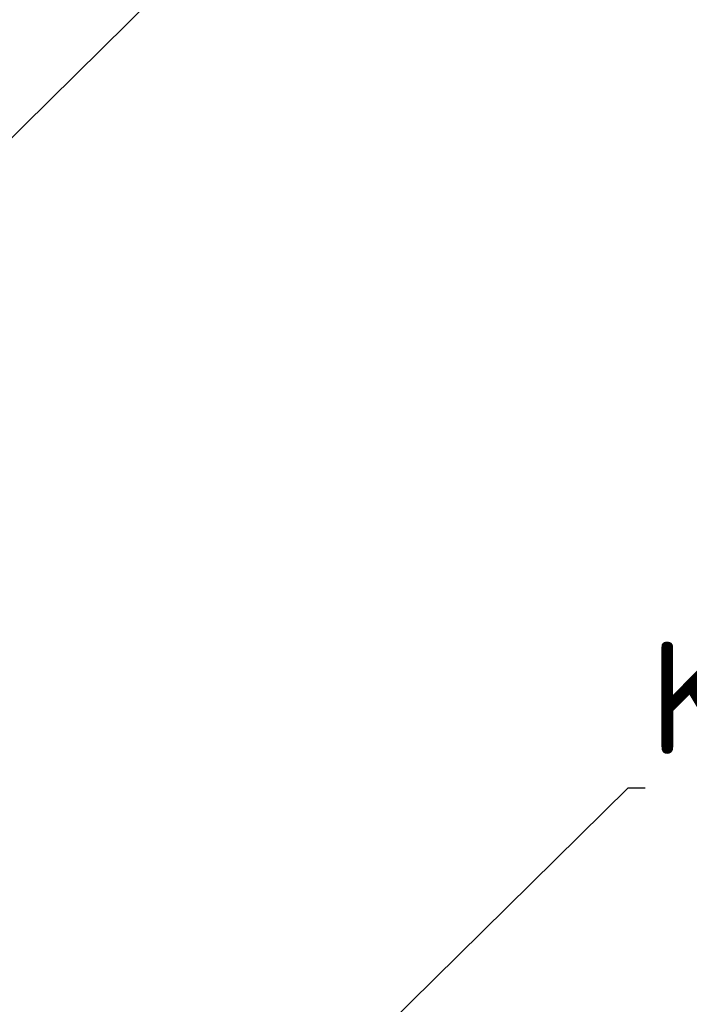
# Model space of a CAD drawing. Header units: metres. Extents: x 6524698 to 6533081, y 5883213 to 5896811.
# Tile 157 of 167: x 6526871 to 6527184, y 5894831 to 5895291. Entities that reach past the tile are written whole.
import ezdxf
from ezdxf import colors
from ezdxf.entities.mleader import LeaderData, LeaderLine
from ezdxf.math import Vec2, Vec3

# ---------------------------------------------------------------- set-up
doc = ezdxf.new("R2010")
doc.units = ezdxf.units.M
doc.header["$MEASUREMENT"] = 0
doc.layers.get('0').update_dxf_attribs({"lineweight": 0})
doc.styles.get("Standard").update_dxf_attribs({"font": 'arial.ttf'})

msp = doc.modelspace()

# ---------------------------------------------------------------- leaders
at = {"color": 5, "lineweight": 5}
ml = msp.add_multileader_mtext('Standard', dxfattribs=at)
ml.set_content('{\\fISOCPEUR|b0|i0|c238|p34;\\H1.051939x;\\C5;Kolizja WN-TPU nr 7}', color=256)
ml.set_leader_properties()
ml.build(insert=Vec2(0, 0))
ml.multileader.update_dxf_attribs({"has_text_frame": 1, "text_left_attachment_type": 4, "text_right_attachment_type": 4, "arrow_head_size": 15})
ctx = ml.context
ctx.base_point, ctx.char_height, ctx.arrow_head_size, ctx.plane_origin = Vec3(6527051.832, 5895410.497), 50, 15, Vec3(6527744.597, 5894994.507)
ctx.left_attachment, ctx.right_attachment = 4, 4
notes = []
notes.append((ctx, [(1, (1, 1, 0), (6527043.832, 5895410.497), (1, 0), 8, [(1, [(6526765.786, 5895136.094)], 0, [])])]))
ctx.mtext.insert, ctx.mtext.width, ctx.mtext.flow_direction = Vec3(6527053.832, 5895478.873), 812.82244, 5
ml = msp.add_multileader_mtext('Standard', dxfattribs=at)
ml.set_content('{\\fISOCPEUR|b0|i0|c238|p34;\\H1.051939x;\\C5;Kolizja WN-TPU nr 6}', color=256)
ml.set_leader_properties()
ml.build(insert=Vec2(0, 0))
ml.multileader.update_dxf_attribs({"has_text_frame": 1, "text_left_attachment_type": 4, "text_right_attachment_type": 4, "arrow_head_size": 15})
ctx = ml.context
ctx.base_point, ctx.char_height, ctx.arrow_head_size, ctx.plane_origin = Vec3(6527163.156, 5894932.167), 50, 15, Vec3(6527855.921, 5894516.176)
ctx.left_attachment, ctx.right_attachment = 4, 4
notes.append((ctx, [(1, (1, 1, 0), (6527155.156, 5894932.167), (1, 0), 8, [(1, [(6526877.109, 5894657.763)], 0, [])])]))
ctx.mtext.insert, ctx.mtext.width, ctx.mtext.flow_direction = Vec3(6527165.156, 5895000.543), 812.82244, 5
for ctx, leaders in notes:
    for number, flags, end, landing, length, lines in leaders:
        leader = LeaderData()
        leader.index, (leader.has_last_leader_line, leader.has_dogleg_vector, leader.attachment_direction) = number, flags
        leader.last_leader_point, leader.dogleg_vector, leader.dogleg_length = Vec3(end), Vec3(landing), length
        for number, points, colour, breaks in lines:
            line = LeaderLine()
            line.index, line.vertices, line.color, line.breaks = number, Vec3.list(points), colors.encode_raw_color(colour), breaks
            leader.lines.append(line)
        ctx.leaders.append(leader)

doc.saveas('drawing.dxf')
